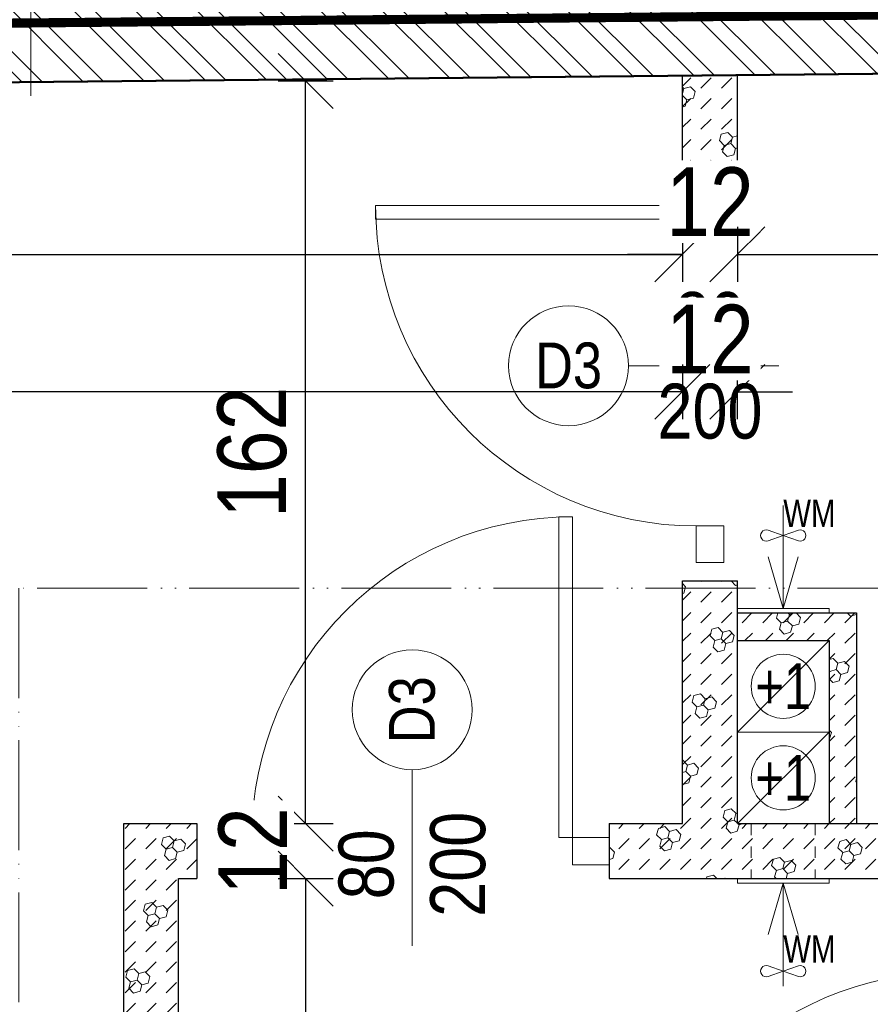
# Model space of a CAD drawing. Header units: millimetres. Extents: x 31175 to 52214, y -18116 to -5516.
# Tile 32 of 155: x 35067 to 35253, y -12081 to -11866. Entities that reach past the tile are written whole.
import ezdxf

# ---------------------------------------------------------------- set-up
doc = ezdxf.new("R2010")
doc.units = ezdxf.units.MM
doc.linetypes.add('3', pattern=[1, 0.5, -0.5])
doc.linetypes.add('ACAD_ISO05W100', pattern=[33, 24, -3, 0, -3, 0, -3])
doc.layers.get('Defpoints').update_dxf_attribs({"color": 6})
for name, color, linetype, lineweight in [('A-ciekie', 161, 'Continuous', 9), ('A-DRZ', 154, 'Continuous', 0), ('A-kreskowanie', 253, 'Continuous', 0), ('A-opis', 130, 'Continuous', 9), ('A-wymiar', 177, 'Continuous', 0), ('A_opis_drzwi', 60, 'Continuous', 0), ('A_opis_warstw', 220, 'Continuous', 5), ('A_p_poż', 7, 'Continuous', 0), ('A_SCIANA_PROJ_KONSTRUKCJA', 3, 'Continuous', 50), ('A_SCINAN_PROJ_DZIALOWA', 5, 'Continuous', 30)]:
    doc.layers.add(name, color=color, linetype=linetype, lineweight=lineweight)
doc.styles.add('BIKWYM', font='BIKROMSW.SHX', dxfattribs={"width": 0.8})
doc.styles.add('wymiary', font='ARIALN.TTF')
doc.dimstyles.new('anka', dxfattribs={"dimtxt": 15, "dimasz": 12, "dimexe": 6, "dimexo": 0.0625, "dimgap": 4, "dimtad": 1, "dimdec": 0, "dimzin": 0, "dimdsep": 46, "dimtxsty": 'wymiary', "dimblk": 'OBLIQUE', "dimcen": 0.09, "dimclrt": 7, "dimadec": 0, "dimazin": 0, "dimtfac": 1, "dimtdec": 0, "dimtix": 1, "dimtofl": 0, "dimtmove": 0, "dimatfit": 3, "dimldrblk": 'OBLIQUE', "dimfxl": 6, "dimfxlon": 1, "dimtfill": 1, "dimtolj": 1, "dimtzin": 0, "dimarcsym": 0})
pattern_1 = [(15, (-1.139, -4.25), (3.882286, 14.4888864), [1.46647, -13.53353]), (15, (0.657, -2.453), (3.882286, 14.4888864), [1.46647, -13.53353]), (15, (-1.796, -1.796), (3.882286, 14.4888864), [1.46647, -13.53353]), (15, (0, 0), (3.882286, 14.4888864), [1.46647, -13.53353]), (15, (-2.453, 0.657), (3.882286, 14.4888864), [1.46647, -13.53353]), (75, (-2.833, -0.759), (-10.6066007, 10.6066014), [1.46647, -13.53353]), (75, (-2.176, -3.213), (-10.6066007, 10.6066014), [1.46647, -13.53353]), (75, (-0.38, -1.417), (-10.6066007, 10.6066014), [1.46647, -13.53353]), (75, (0.278, -3.87), (-10.6066007, 10.6066014), [1.46647, -13.53353]), (75, (2.074, -2.074), (-10.6066007, 10.6066014), [1.46647, -13.53353]), (315, (-2.176, -3.213), (14.4888866, 3.882285), [1.46647, -13.53353]), (315, (-2.833, -0.759), (14.4888866, 3.882285), [1.46647, -13.53353]), (315, (-0.38, -1.417), (14.4888866, 3.882285), [1.46647, -13.53353]), (315, (1.417, 0.38), (14.4888866, 3.882285), [1.46647, -13.53353]), (315, (-1.037, 1.037), (14.4888866, 3.882285), [1.46647, -13.53353]), (45, (0, 0), (4e-16, 4.49012806), [3.175, -3.175])]

# ---------------------------------------------------------------- blocks, each defined once
blk = doc.blocks.new('DRZWI-RZ-41')
at = {"layer": 'A-DRZ'}
for points in [[(9, 43), (3, 43), (3, 35), (9, 35)], [(9, -43), (3, -43), (3, -35), (9, -35)]]:
    blk.add_lwpolyline(points, close=True, dxfattribs=at)
for points in [[(9, -35), (9, -32), (79, -32)], [(79, -35), (79, -32)]]:
    blk.add_lwpolyline(points, dxfattribs=at)
at = {"layer": 'A-DRZ', "extrusion": (0, 0, -1)}
blk.add_lwpolyline([(-9, -35), (-79, -35)], dxfattribs=at)
at = {"layer": 'A-DRZ', "color": 1, "extrusion": (0, 0, -1)}
blk.add_arc((-9, -35), 70, 90, 180, dxfattribs=at)
blk = doc.blocks.new('_OBLIQUE')
at = {"color": 0, "linetype": 'ByBlock'}
blk.add_line((-0.5, -0.5), (0.5, 0.5), dxfattribs=at)
blk = doc.blocks.new('*D120')
at = {"layer": 'A-wymiar', "color": 0, "lineweight": -2, "transparency": 16777216}
for p, q in [((34523.38, -11911.18), (34523.38, -11923.18)), ((35212.04, -11911.18), (35212.04, -11923.18)), ((34523.38, -11917.18), (35212.04, -11917.18))]:
    blk.add_line(p, q, dxfattribs=at)
at = {"layer": 'Defpoints', "color": 0, "transparency": 16777216}
for p in [(34523.38, -11884.78), (35212.04, -11886.48), (35212.04, -11917.18)]:
    blk.add_point(p, dxfattribs=at)
at = {"layer": 'A-wymiar', "color": 0, "lineweight": -2, "transparency": 16777216, "xscale": 12, "yscale": 12, "zscale": 12, "rotation": 180}
blk.add_blockref('_OBLIQUE', (34523.38, -11917.18), dxfattribs=at)
at = {"layer": 'A-wymiar', "color": 0, "lineweight": -2, "transparency": 16777216, "xscale": 12, "yscale": 12, "zscale": 12}
blk.add_blockref('_OBLIQUE', (35212.04, -11917.18), dxfattribs=at)
at = {"layer": 'A-wymiar', "color": 7, "lineweight": 9, "transparency": 16777216, "insert": (34867.71, -11905.52), "char_height": 15, "attachment_point": 5, "style": 'wymiary', "bg_fill": 3, "box_fill_scale": 1.1, "bg_fill_color": 256, "bg_fill_true_color": 13158600, "bg_fill_transparency": 0}
blk.add_mtext('\\A1;689', dxfattribs=at)
blk = doc.blocks.new('*D223')
at = {"layer": 'A-wymiar', "color": 0, "lineweight": -2, "transparency": 16777216}
for p, q in [((35212.04, -11911.18), (35212.04, -11923.18)), ((35224.04, -11911.18), (35224.04, -11923.18)), ((35212.04, -11917.18), (35200.04, -11917.18)), ((35224.04, -11917.18), (35236.04, -11917.18))]:
    blk.add_line(p, q, dxfattribs=at)
at = {"layer": 'Defpoints', "color": 0, "transparency": 16777216}
for p in [(35224.04, -11877.98), (35212.04, -11886.48), (35224.04, -11917.18)]:
    blk.add_point(p, dxfattribs=at)
at = {"layer": 'A-wymiar', "color": 0, "lineweight": -2, "transparency": 16777216, "xscale": 12, "yscale": 12, "zscale": 12}
blk.add_blockref('_OBLIQUE', (35212.04, -11917.18), dxfattribs=at)
at = {"layer": 'A-wymiar', "color": 0, "lineweight": -2, "transparency": 16777216, "xscale": 12, "yscale": 12, "zscale": 12, "rotation": 180}
blk.add_blockref('_OBLIQUE', (35224.04, -11917.18), dxfattribs=at)
at = {"layer": 'A-wymiar', "color": 7, "lineweight": 9, "transparency": 16777216, "insert": (35218.04, -11905.65), "char_height": 15, "attachment_point": 5, "style": 'wymiary', "bg_fill": 3, "box_fill_scale": 1.1, "bg_fill_color": 256, "bg_fill_true_color": 13158600, "bg_fill_transparency": 0}
blk.add_mtext('\\A1;12', dxfattribs=at)
blk = doc.blocks.new('*D224')
at = {"layer": 'A-wymiar', "color": 0, "lineweight": -2, "transparency": 16777216}
for p, q in [((35224.04, -11911.18), (35224.04, -11923.18)), ((35402.54, -11923.18), (35402.54, -11911.18)), ((35224.04, -11917.18), (35402.54, -11917.18))]:
    blk.add_line(p, q, dxfattribs=at)
at = {"layer": 'Defpoints', "color": 0, "transparency": 16777216}
for p in [(35224.04, -11877.98), (35402.54, -11917.18), (35402.54, -12470.9)]:
    blk.add_point(p, dxfattribs=at)
at = {"layer": 'A-wymiar', "color": 0, "lineweight": -2, "transparency": 16777216, "xscale": 12, "yscale": 12, "zscale": 12, "rotation": 180}
blk.add_blockref('_OBLIQUE', (35224.04, -11917.18), dxfattribs=at)
at = {"layer": 'A-wymiar', "color": 0, "lineweight": -2, "transparency": 16777216, "xscale": 12, "yscale": 12, "zscale": 12}
blk.add_blockref('_OBLIQUE', (35402.54, -11917.18), dxfattribs=at)
at = {"layer": 'A-wymiar', "color": 7, "lineweight": 9, "transparency": 16777216, "insert": (35313.29, -11905.52), "char_height": 15, "attachment_point": 5, "style": 'wymiary', "bg_fill": 3, "box_fill_scale": 1.1, "bg_fill_color": 256, "bg_fill_true_color": 13158600, "bg_fill_transparency": 0}
blk.add_mtext('\\A1;179', dxfattribs=at)
blk = doc.blocks.new('*D231')
at = {"layer": 'A-wymiar', "color": 0, "lineweight": -2, "transparency": 16777216}
for p, q in [((35321.16, -11988.48), (35333.16, -11988.48)), ((35327.16, -12041.48), (35327.16, -11988.48)), ((35333.16, -12041.48), (35321.16, -12041.48))]:
    blk.add_line(p, q, dxfattribs=at)
at = {"layer": 'Defpoints', "color": 0, "transparency": 16777216}
for p in [(35224.04, -11988.48), (35327.16, -11988.48), (35402.54, -12041.48)]:
    blk.add_point(p, dxfattribs=at)
at = {"layer": 'A-wymiar', "color": 0, "lineweight": -2, "transparency": 16777216, "xscale": 12, "yscale": 12, "zscale": 12}
for p, rotation in [((35327.16, -11988.48), 90), ((35327.16, -12041.48), 270)]:
    blk.add_blockref('_OBLIQUE', p, dxfattribs=dict(at, rotation=rotation))
at = {"layer": 'A-wymiar', "color": 7, "lineweight": 9, "transparency": 16777216, "insert": (35315.5, -12014.98), "char_height": 15, "attachment_point": 5, "rotation": 90, "style": 'wymiary', "bg_fill": 3, "box_fill_scale": 1.1, "bg_fill_color": 256, "bg_fill_true_color": 13158600, "bg_fill_transparency": 0}
blk.add_mtext('\\A1;53', dxfattribs=at)
blk = doc.blocks.new('*D232')
at = {"layer": 'A-wymiar', "color": 0, "lineweight": -2, "transparency": 16777216}
for p, q in [((35321.16, -11898.48), (35333.16, -11898.48)), ((35327.16, -11988.48), (35327.16, -11898.48)), ((35321.16, -11988.48), (35333.16, -11988.48))]:
    blk.add_line(p, q, dxfattribs=at)
at = {"layer": 'Defpoints', "color": 0, "transparency": 16777216}
for p in [(35224.04, -11898.48), (35327.16, -11898.48), (35224.04, -11988.48)]:
    blk.add_point(p, dxfattribs=at)
at = {"layer": 'A-wymiar', "color": 0, "lineweight": -2, "transparency": 16777216, "xscale": 12, "yscale": 12, "zscale": 12}
for p, rotation in [((35327.16, -11898.48), 90), ((35327.16, -11988.48), 270)]:
    blk.add_blockref('_OBLIQUE', p, dxfattribs=dict(at, rotation=rotation))
at = {"layer": 'A-wymiar', "color": 7, "lineweight": 9, "transparency": 16777216, "insert": (35315.5, -11943.48), "char_height": 15, "attachment_point": 5, "rotation": 90, "style": 'wymiary', "bg_fill": 3, "box_fill_scale": 1.1, "bg_fill_color": 256, "bg_fill_true_color": 13158600, "bg_fill_transparency": 0}
blk.add_mtext('\\A1;90', dxfattribs=at)
blk = doc.blocks.new('*D233')
at = {"layer": 'A-wymiar', "color": 0, "lineweight": -2, "transparency": 16777216}
for p, q in [((35327.16, -11877.98), (35327.16, -11865.98)), ((35321.16, -11877.98), (35333.16, -11877.98)), ((35321.16, -11898.48), (35333.16, -11898.48)), ((35327.16, -11898.48), (35327.16, -11910.48))]:
    blk.add_line(p, q, dxfattribs=at)
at = {"layer": 'Defpoints', "color": 0, "transparency": 16777216}
for p in [(35224.04, -11877.98), (35327.16, -11877.98), (35224.04, -11898.48)]:
    blk.add_point(p, dxfattribs=at)
at = {"layer": 'A-wymiar', "color": 0, "lineweight": -2, "transparency": 16777216, "xscale": 12, "yscale": 12, "zscale": 12}
for p, rotation in [((35327.16, -11877.98), 270), ((35327.16, -11898.48), 90)]:
    blk.add_blockref('_OBLIQUE', p, dxfattribs=dict(at, rotation=rotation))
at = {"layer": 'A-wymiar', "color": 7, "lineweight": 9, "transparency": 16777216, "insert": (35315.63, -11888.23), "char_height": 15, "attachment_point": 5, "rotation": 90, "style": 'wymiary', "bg_fill": 3, "box_fill_scale": 1.1, "bg_fill_color": 256, "bg_fill_true_color": 13158600, "bg_fill_transparency": 0}
blk.add_mtext('\\A1;21', dxfattribs=at)
blk = doc.blocks.new('*D632')
at = {"layer": 'A-wymiar', "color": 0, "lineweight": -2, "transparency": 16777216}
for p, q in [((34849.79, -11836.84), (34861.79, -11836.84)), ((34855.79, -11836.84), (34855.79, -11878.1)), ((34861.79, -11878.1), (34849.79, -11878.1))]:
    blk.add_line(p, q, dxfattribs=at)
at = {"layer": 'Defpoints', "color": 0, "transparency": 16777216}
for p in [(34825.79, -11836.84), (34855.79, -11878.1), (35212.04, -11878.1)]:
    blk.add_point(p, dxfattribs=at)
at = {"layer": 'A-wymiar', "color": 0, "lineweight": -2, "transparency": 16777216, "xscale": 12, "yscale": 12, "zscale": 12}
for p, rotation in [((34855.79, -11836.84), 90), ((34855.79, -11878.1), 270)]:
    blk.add_blockref('_OBLIQUE', p, dxfattribs=dict(at, rotation=rotation))
at = {"layer": 'A-wymiar', "color": 7, "transparency": 16777216, "insert": (34844.26, -11857.47), "char_height": 15, "attachment_point": 5, "rotation": 90, "style": 'wymiary', "bg_fill": 3, "box_fill_scale": 1.1, "bg_fill_color": 256, "bg_fill_true_color": 13158600, "bg_fill_transparency": 0}
blk.add_mtext('\\A1;41', dxfattribs=at)
blk = doc.blocks.new('*D633')
at = {"layer": 'A-wymiar', "color": 0, "lineweight": -2, "transparency": 16777216}
for p, q in [((34861.79, -11878.1), (34849.79, -11878.1)), ((34855.79, -11878.1), (34855.79, -12086.48)), ((34861.79, -12086.48), (34849.79, -12086.48))]:
    blk.add_line(p, q, dxfattribs=at)
at = {"layer": 'Defpoints', "color": 0, "transparency": 16777216}
for p in [(35212.04, -11878.1), (34855.79, -12086.48), (34921.04, -12086.48)]:
    blk.add_point(p, dxfattribs=at)
at = {"layer": 'A-wymiar', "color": 0, "lineweight": -2, "transparency": 16777216, "xscale": 12, "yscale": 12, "zscale": 12}
for p, rotation in [((34855.79, -11878.1), 90), ((34855.79, -12086.48), 270)]:
    blk.add_blockref('_OBLIQUE', p, dxfattribs=dict(at, rotation=rotation))
at = {"layer": 'A-wymiar', "color": 7, "transparency": 16777216, "insert": (34844.14, -11982.29), "char_height": 15, "attachment_point": 5, "rotation": 90, "style": 'wymiary', "bg_fill": 3, "box_fill_scale": 1.1, "bg_fill_color": 256, "bg_fill_true_color": 13158600, "bg_fill_transparency": 0}
blk.add_mtext('\\A1;208', dxfattribs=at)
blk = doc.blocks.new('*D643')
at = {"layer": 'A-wymiar', "color": 0, "lineweight": -2, "transparency": 16777216}
for p, q in [((35123.76, -11879.29), (35135.76, -11879.29)), ((35129.76, -12041.48), (35129.76, -11879.29)), ((35123.76, -12041.48), (35135.76, -12041.48))]:
    blk.add_line(p, q, dxfattribs=at)
at = {"layer": 'Defpoints', "color": 0, "transparency": 16777216}
for p in [(35090.04, -11879.29), (35129.76, -11879.29), (35090.04, -12041.48)]:
    blk.add_point(p, dxfattribs=at)
at = {"layer": 'A-wymiar', "color": 0, "lineweight": -2, "transparency": 16777216, "xscale": 12, "yscale": 12, "zscale": 12}
for p, rotation in [((35129.76, -11879.29), 90), ((35129.76, -12041.48), 270)]:
    blk.add_blockref('_OBLIQUE', p, dxfattribs=dict(at, rotation=rotation))
at = {"layer": 'A-wymiar', "color": 7, "transparency": 16777216, "insert": (35118.1, -11960.39), "char_height": 15, "attachment_point": 5, "rotation": 90, "style": 'wymiary', "bg_fill": 3, "box_fill_scale": 1.1, "bg_fill_color": 256, "bg_fill_true_color": 13158600, "bg_fill_transparency": 0}
blk.add_mtext('\\A1;162', dxfattribs=at)
blk = doc.blocks.new('*D644')
at = {"layer": 'A-wymiar', "color": 0, "lineweight": -2, "transparency": 16777216}
for p, q in [((35129.76, -12041.48), (35129.76, -12029.48)), ((35123.76, -12041.48), (35135.76, -12041.48)), ((35123.76, -12053.48), (35135.76, -12053.48)), ((35129.76, -12053.48), (35129.76, -12065.48))]:
    blk.add_line(p, q, dxfattribs=at)
at = {"layer": 'Defpoints', "color": 0, "transparency": 16777216}
for p in [(35090.04, -12041.48), (35106.04, -12053.48), (35129.76, -12053.48)]:
    blk.add_point(p, dxfattribs=at)
at = {"layer": 'A-wymiar', "color": 0, "lineweight": -2, "transparency": 16777216, "xscale": 12, "yscale": 12, "zscale": 12}
for p, rotation in [((35129.76, -12041.48), 270), ((35129.76, -12053.48), 90)]:
    blk.add_blockref('_OBLIQUE', p, dxfattribs=dict(at, rotation=rotation))
at = {"layer": 'A-wymiar', "color": 7, "transparency": 16777216, "insert": (35118.23, -12047.48), "char_height": 15, "attachment_point": 5, "rotation": 90, "style": 'wymiary', "bg_fill": 3, "box_fill_scale": 1.1, "bg_fill_color": 256, "bg_fill_true_color": 13158600, "bg_fill_transparency": 0}
blk.add_mtext('\\A1;12', dxfattribs=at)
blk = doc.blocks.new('*D645')
at = {"layer": 'A-wymiar', "color": 0, "lineweight": -2, "transparency": 16777216}
for p, q in [((35123.76, -12053.48), (35135.76, -12053.48)), ((35129.76, -12053.48), (35129.76, -12273.48)), ((35123.76, -12273.48), (35135.76, -12273.48))]:
    blk.add_line(p, q, dxfattribs=at)
at = {"layer": 'Defpoints', "color": 0, "transparency": 16777216}
for p in [(35106.04, -12053.48), (35102.04, -12273.48), (35129.76, -12273.48)]:
    blk.add_point(p, dxfattribs=at)
at = {"layer": 'A-wymiar', "color": 0, "lineweight": -2, "transparency": 16777216, "xscale": 12, "yscale": 12, "zscale": 12}
for p, rotation in [((35129.76, -12053.48), 90), ((35129.76, -12273.48), 270)]:
    blk.add_blockref('_OBLIQUE', p, dxfattribs=dict(at, rotation=rotation))
at = {"layer": 'A-wymiar', "color": 7, "transparency": 16777216, "insert": (35118.1, -12163.48), "char_height": 15, "attachment_point": 5, "rotation": 90, "style": 'wymiary', "bg_fill": 3, "box_fill_scale": 1.1, "bg_fill_color": 256, "bg_fill_true_color": 13158600, "bg_fill_transparency": 0}
blk.add_mtext('\\A1;220', dxfattribs=at)
blk = doc.blocks.new('*D655')
at = {"layer": 'A-wymiar', "color": 0, "lineweight": -2, "transparency": 16777216}
for p, q in [((35212.04, -11941.18), (35212.04, -11953.18)), ((35224.04, -11953.18), (35224.04, -11941.18)), ((35212.04, -11947.18), (35200.04, -11947.18)), ((35224.04, -11947.18), (35236.04, -11947.18))]:
    blk.add_line(p, q, dxfattribs=at)
at = {"layer": 'Defpoints', "color": 0, "transparency": 16777216}
for p in [(35212.04, -11917.18), (35212.04, -11947.18), (35224.04, -12005.48)]:
    blk.add_point(p, dxfattribs=at)
at = {"layer": 'A-wymiar', "color": 0, "lineweight": -2, "transparency": 16777216, "xscale": 12, "yscale": 12, "zscale": 12}
blk.add_blockref('_OBLIQUE', (35212.04, -11947.18), dxfattribs=at)
at = {"layer": 'A-wymiar', "color": 0, "lineweight": -2, "transparency": 16777216, "xscale": 12, "yscale": 12, "zscale": 12, "rotation": 180}
blk.add_blockref('_OBLIQUE', (35224.04, -11947.18), dxfattribs=at)
at = {"layer": 'A-wymiar', "color": 7, "transparency": 16777216, "insert": (35218.04, -11935.65), "char_height": 15, "attachment_point": 5, "style": 'wymiary', "bg_fill": 3, "box_fill_scale": 1.1, "bg_fill_color": 256, "bg_fill_true_color": 13158600, "bg_fill_transparency": 0}
blk.add_mtext('\\A1;12', dxfattribs=at)
blk = doc.blocks.new('*D656')
at = {"layer": 'A-wymiar', "color": 0, "lineweight": -2, "transparency": 16777216}
for p, q in [((34347.54, -11941.18), (34347.54, -11953.18)), ((35212.04, -11941.18), (35212.04, -11953.18)), ((35212.04, -11947.18), (34347.54, -11947.18))]:
    blk.add_line(p, q, dxfattribs=at)
at = {"layer": 'Defpoints', "color": 0, "transparency": 16777216}
for p in [(34347.54, -11886.54), (35212.04, -11917.18), (34347.54, -11947.18)]:
    blk.add_point(p, dxfattribs=at)
at = {"layer": 'A-wymiar', "color": 0, "lineweight": -2, "transparency": 16777216, "xscale": 12, "yscale": 12, "zscale": 12, "rotation": 180}
blk.add_blockref('_OBLIQUE', (34347.54, -11947.18), dxfattribs=at)
at = {"layer": 'A-wymiar', "color": 0, "lineweight": -2, "transparency": 16777216, "xscale": 12, "yscale": 12, "zscale": 12}
blk.add_blockref('_OBLIQUE', (35212.04, -11947.18), dxfattribs=at)
at = {"layer": 'A-wymiar', "color": 7, "transparency": 16777216, "insert": (34779.79, -11935.52), "char_height": 15, "attachment_point": 5, "style": 'wymiary', "bg_fill": 3, "box_fill_scale": 1.1, "bg_fill_color": 256, "bg_fill_true_color": 13158600, "bg_fill_transparency": 0}
blk.add_mtext('\\A1;865', dxfattribs=at)
blk = doc.blocks.new('kom_went_20x20')
at = {"layer": 'A-ciekie'}
for points in [[(-9.71, 10.29), (-9.71, -9.71), (10.29, -9.71), (10.29, 10.29), (-9.71, 10.29)], [(10.29, 10.29), (-9.71, -9.71)]]:
    blk.add_lwpolyline(points, dxfattribs=at)
blk.add_circle((0.29, 0.29), 7, dxfattribs=at)

msp = doc.modelspace()

# ---------------------------------------------------------------- hatches: boundary and pattern name
at = {"layer": 'A-kreskowanie', "lineweight": 5, "true_color": 0xeb7500}
h = msp.add_hatch(dxfattribs=at)
h.set_pattern_fill('ANSI32', color=30, angle=-90)
h.set_pattern_definition([(315, (-56.926, -40.622), (6.735192, 6.735192), []), (315, (-56.926, -45.112), (6.735192, 6.735192), [])])
h.paths.add_polyline_path([(35402.54, -12371.4), (35427.54, -12371.4), (35427.54, -11850.99), (34523.37, -11859.83), (34523.45, -11884.83), (35402.71, -11876.24)])
h.paths.add_polyline_path([(35427.54, -12470.9), (35402.54, -12470.9), (35402.54, -12504.06), (35402.54, -12549.06), (35402.54, -12610.9), (35427.54, -12610.9)])
at = {"layer": 'A_SCINAN_PROJ_DZIALOWA', "lineweight": 9, "true_color": 0x27773c, "transparency": 33554610}
h = msp.add_hatch(dxfattribs=at)
h.set_pattern_fill('GAZOBETON S100 ISO 1J', color=97, pattern_type=2)
h.set_pattern_definition(pattern_1)
h.paths.add_polyline_path([(35224.04, -11877.98), (35211.96, -11878.1), (35212.04, -11898.48), (35224.04, -11898.48)])
h = msp.add_hatch(dxfattribs=at)
h.set_pattern_fill('GAZOBETON S100 ISO 1J', color=97, pattern_type=2)
h.set_pattern_definition(pattern_1)
h.paths.add_polyline_path([(35224.04, -11877.98), (35211.96, -11878.1), (35212.04, -11898.48), (35224.04, -11898.48)])
h = msp.add_hatch(dxfattribs=at)
h.set_pattern_fill('GAZOBETON S100 ISO 1J', color=97, pattern_type=2)
h.set_pattern_definition(pattern_1)
h.paths.add_polyline_path([(35224.04, -11988.48), (35212.04, -11988.48), (35212.04, -12041.48), (35196.04, -12041.48), (35196.04, -12053.48), (35402.54, -12053.48), (35402.54, -12041.48), (35224.04, -12041.48)])
h = msp.add_hatch(dxfattribs=at)
h.set_pattern_fill('GAZOBETON S100 ISO 1J', color=97, pattern_type=2)
h.set_pattern_definition(pattern_1)
h.paths.add_polyline_path([(35250.04, -11995.48), (35224.04, -11995.48), (35224.04, -12001.48), (35244.04, -12001.48), (35244.04, -12041.48), (35250.04, -12041.48)])
h = msp.add_hatch(dxfattribs=at)
h.set_pattern_fill('GAZOBETON S100 ISO 1J', color=97, pattern_type=2)
h.set_pattern_definition(pattern_1)
h.paths.add_polyline_path([(35102.04, -12053.48), (35106.04, -12053.48), (35106.04, -12041.48), (35090.04, -12041.48), (35090.04, -12092.22), (35102.04, -12092.22)])

# ---------------------------------------------------------------- linework, layer by layer
at = {"layer": 'A_opis_drzwi'}
for centre in [(35187.17, -11941.48), (35153.04, -12016.61)]:
    msp.add_circle(centre, 13.09, dxfattribs=at)
at = {"layer": 'A_opis_warstw'}
msp.add_lwpolyline([(35069.73, -11814.54), (35069.73, -11882.5)], dxfattribs=at)
at = {"layer": 'A_SCIANA_PROJ_KONSTRUKCJA'}
for points in [[(35402.55, -12371.4), (35402.55, -11876.24), (34523.38, -11884.83), (34523.37, -11859.83)], [(34523.38, -11884.83), (35402.54, -11876.24), (35402.54, -12371.4)]]:
    msp.add_lwpolyline(points, dxfattribs=at)
at = {"layer": 'A_SCINAN_PROJ_DZIALOWA'}
for points in [[(35224.04, -11898.48), (35224.04, -11877.98)], [(35212.04, -12041.48), (35212.04, -12041.48), (35212.04, -11988.48)], [(35212.04, -11988.48), (35224.04, -11988.48)], [(35224.04, -12041.48), (35224.04, -11988.48)], [(35402.55, -12285.48), (35090.04, -12285.48), (35090.04, -12041.48), (35106.04, -12041.48)], [(35106.04, -12041.48), (35106.04, -12053.48)], [(35196.04, -12041.48), (35212.04, -12041.48)], [(35196.04, -12041.48), (35196.04, -12053.48)], [(35224.04, -12041.48), (35402.54, -12041.48)], [(35102.04, -12273.48), (35102.04, -12053.48), (35106.04, -12053.48)], [(35196.04, -12053.48), (35402.54, -12053.48)]]:
    msp.add_lwpolyline(points, dxfattribs=at)

# ---------------------------------------------------------------- block references
at = {"layer": 'A-DRZ', "rotation": 90.00000000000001}
msp.add_blockref('DRZWI-RZ-41', (35153.04, -12053.48), dxfattribs=at)
msp.add_blockref('DRZWI-RZ-41', (35153.04, -12053.48), dxfattribs=at)
at = {"layer": 'A-DRZ', "xscale": -1, "rotation": 359.9999999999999}
msp.add_blockref('DRZWI-RZ-41', (35279.54, -12108.98), dxfattribs=at)
msp.add_blockref('DRZWI-RZ-41', (35279.54, -12108.98), dxfattribs=at)

# ---------------------------------------------------------------- texts
at = {"layer": 'A_opis_drzwi', "insert": (35187.17, -11941.48), "char_height": 10, "width": 42.7859, "attachment_point": 5, "style": 'wymiary'}
msp.add_mtext('D3', dxfattribs=at)
at = {"layer": 'A_opis_drzwi', "width": 42.7859, "attachment_point": 5, "rotation": 90, "style": 'wymiary'}
for s, insert, char_height in [('D3', (35153.04, -12016.61), 10), ('80\\P200', (35153.04, -12050.37), 12)]:
    msp.add_mtext(s, dxfattribs=dict(at, insert=insert, char_height=char_height))

# ---------------------------------------------------------------- next in the draw order: dimensions: what is measured, and where the dimension line sits
at = {"layer": 'A-wymiar', "lineweight": 9}
dim = msp.add_linear_dim(base=(35212.04, -11917.18), p1=(34523.38, -11884.78), p2=(35212.04, -11886.48), dimstyle='anka', override={"dimtmove": 1}, dxfattribs=at)
dim.commit()
dim.dimension.update_dxf_attribs({"geometry": '*D120', "text_midpoint": (34867.71, -11905.52)})

# ---------------------------------------------------------------- next in the draw order: linework, layer by layer
at = {"layer": 'A_SCINAN_PROJ_DZIALOWA'}
for points in [[(35212.04, -11898.48), (35212.04, -11878.1)], [(35212.04, -11898.48), (35224.04, -11898.48)]]:
    msp.add_lwpolyline(points, dxfattribs=at)

# ---------------------------------------------------------------- next in the draw order: block references
at = {"layer": 'A-DRZ', "rotation": 180}
msp.add_blockref('DRZWI-RZ-41', (35224.04, -11941.48), dxfattribs=at)
msp.add_blockref('DRZWI-RZ-41', (35224.04, -11941.48), dxfattribs=at)

# ---------------------------------------------------------------- next in the draw order: texts
at = {"layer": 'A-opis', "color": 156, "true_color": 0x0f468a, "insert": (34818.35, -11922.18), "char_height": 15, "attachment_point": 1, "style": 'wymiary'}
msp.add_mtext_dynamic_manual_height_columns('\\pi18.076;{\\LKORYTARZ\\P\\pi31.168;16,47} m²', width=128.0244, gutter_width=12.5, heights=[0], dxfattribs=at)
at = {"layer": 'A_opis_drzwi', "insert": (35218.04, -11941.48), "char_height": 12, "width": 42.7859, "attachment_point": 5, "style": 'wymiary'}
msp.add_mtext('80\\P200', dxfattribs=at)

# ---------------------------------------------------------------- next in the draw order: dimensions: what is measured, and where the dimension line sits
at = {"layer": 'A-wymiar', "lineweight": 9}
dim = msp.add_linear_dim(base=(35224.04, -11917.18), p1=(35212.04, -11886.48), p2=(35224.04, -11877.98), dimstyle='anka', override={"dimtmove": 1}, dxfattribs=at)
dim.commit()
dim.dimension.update_dxf_attribs({"geometry": '*D223', "text_midpoint": (35218.04, -11905.65)})

# ---------------------------------------------------------------- next in the draw order: dimensions: what is measured, and where the dimension line sits
dim = msp.add_linear_dim(base=(35402.54272976, -11917.18027381), p1=(35224.04272976, -11877.9825806), p2=(35402.54272976, -12470.8988312), dimstyle='anka', override={"dimtmove": 1}, dxfattribs=at)
dim.commit()
dim.dimension.update_dxf_attribs({"geometry": '*D224', "text_midpoint": (35313.29272976, -11905.521679)})

# ---------------------------------------------------------------- next in the draw order: linework, layer by layer
at = {"layer": 'A-ciekie', "lineweight": 9}
msp.add_lwpolyline([(35241.04, -12053.48), (35244.04, -12053.48), (35244.04, -12054.48), (35227.04, -12054.48), (35224.04, -12054.48), (35224.04, -12053.48)], dxfattribs=at)
msp.add_lwpolyline([(35244.04, -12053.48), (35244.04, -12054.48), (35224.04, -12054.48), (35224.04, -12053.48)], close=True, dxfattribs=at)
at = {"layer": 'A-opis', "lineweight": 9}
for points in [[(35234.04, -12054.48), (35230.76, -12065.73)], [(35234.04, -12054.48), (35234.04, -12076.98)], [(35234.04, -12054.48), (35237.33, -12065.73)], [(35230.72, -12072.55), (35234.04, -12073.71)], [(35230.72, -12074.86), (35234.04, -12073.71)], [(35237.36, -12072.55), (35234.04, -12073.71)], [(35237.36, -12074.86), (35234.04, -12073.71)]]:
    msp.add_lwpolyline(points, dxfattribs=at)
for centre, start, end in [((35230.32, -12073.71), 70.8229, 289.1771), ((35237.77, -12073.71), 250.8229, 109.1771)]:
    msp.add_arc(centre, 1.22, start, end, dxfattribs=at)

# ---------------------------------------------------------------- next in the draw order: texts
at = {"layer": 'A-opis', "lineweight": 9, "insert": (35239.75, -12068.87), "char_height": 6, "attachment_point": 5, "style": 'BIKWYM'}
msp.add_mtext_dynamic_manual_height_columns('WM', width=10.1211, gutter_width=12.5, heights=[0], dxfattribs=at)

# ---------------------------------------------------------------- next in the draw order: dimensions: what is measured, and where the dimension line sits
at = {"layer": 'A-wymiar', "lineweight": 9}
dim = msp.add_linear_dim(base=(35327.16, -11988.48), p1=(35402.54, -12041.48), p2=(35224.04, -11988.48), angle=90, dimstyle='anka', override={"dimtmove": 1}, dxfattribs=at)
dim.commit()
dim.dimension.update_dxf_attribs({"geometry": '*D231', "text_midpoint": (35315.5, -12014.98)})

# ---------------------------------------------------------------- next in the draw order: linework, layer by layer
at = {"layer": 'A-ciekie', "linetype": '3', "lineweight": 9, "ltscale": 5}
for points in [[(35227.04, -12041.48), (35227.04, -12053.48)], [(35241.04, -12041.48), (35241.04, -12053.48)]]:
    msp.add_lwpolyline(points, dxfattribs=at)

# ---------------------------------------------------------------- next in the draw order: block references
at = {"layer": 'A-wymiar'}
msp.add_blockref('kom_went_20x20', (35233.75, -12031.78), dxfattribs=at)

# ---------------------------------------------------------------- next in the draw order: texts
at = {"layer": 'A-opis', "lineweight": 9, "insert": (35234.04, -12031.48), "char_height": 10, "attachment_point": 5, "style": 'BIKWYM'}
msp.add_mtext_dynamic_manual_height_columns('+1', width=12.7111, gutter_width=12.5, heights=[0], dxfattribs=at)

# ---------------------------------------------------------------- next in the draw order: dimensions: what is measured, and where the dimension line sits
at = {"layer": 'A-wymiar', "lineweight": 9}
dim = msp.add_linear_dim(base=(35327.16, -11898.48), p1=(35224.04, -11988.48), p2=(35224.04, -11898.48), angle=90, dimstyle='anka', override={"dimtmove": 1}, dxfattribs=at)
dim.commit()
dim.dimension.update_dxf_attribs({"geometry": '*D232', "text_midpoint": (35315.5, -11943.48)})

# ---------------------------------------------------------------- next in the draw order: linework, layer by layer
at = {"layer": 'A-ciekie', "lineweight": 9}
msp.add_lwpolyline([(35241.04, -11995.48), (35244.04, -11995.48), (35244.04, -11994.48), (35227.04, -11994.48), (35224.04, -11994.48), (35224.04, -11995.48)], dxfattribs=at)
msp.add_lwpolyline([(35244.04, -11995.48), (35244.04, -11994.48), (35224.04, -11994.48), (35224.04, -11995.48)], close=True, dxfattribs=at)
at = {"layer": 'A-opis', "lineweight": 9}
for points in [[(35234.04, -11994.48), (35234.04, -11971.99)], [(35230.72, -11977.39), (35234.04, -11978.55)], [(35230.72, -11979.7), (35234.04, -11978.55)], [(35237.36, -11977.39), (35234.04, -11978.55)], [(35237.36, -11979.7), (35234.04, -11978.55)], [(35234.04, -11994.48), (35230.76, -11983.23)], [(35234.04, -11994.48), (35237.33, -11983.23)]]:
    msp.add_lwpolyline(points, dxfattribs=at)
at = {"layer": 'A-opis', "color": 212, "linetype": 'ACAD_ISO05W100', "true_color": 0xe01fda}
msp.add_lwpolyline([(35725.96, -11990.09), (35067.12, -11990.09), (35067.12, -12234.48), (34124.4, -12234.48)], dxfattribs=at)
at = {"layer": 'A-opis', "lineweight": 9}
for centre, start, end in [((35230.32, -11978.55), 70.8229, 289.1771), ((35237.77, -11978.55), 250.8229, 109.1771)]:
    msp.add_arc(centre, 1.22, start, end, dxfattribs=at)
at = {"layer": 'A_opis_drzwi'}
msp.add_lwpolyline([(35200.25, -11941.48), (35233.09, -11941.48)], dxfattribs=at)

# ---------------------------------------------------------------- next in the draw order: texts
at = {"layer": 'A-opis', "lineweight": 9, "insert": (35239.75, -11973.71), "char_height": 6, "attachment_point": 5, "style": 'BIKWYM'}
msp.add_mtext_dynamic_manual_height_columns('WM', width=10.1211, gutter_width=12.5, heights=[0], dxfattribs=at)

# ---------------------------------------------------------------- next in the draw order: dimensions: what is measured, and where the dimension line sits
at = {"layer": 'A-wymiar', "lineweight": 9}
dim = msp.add_linear_dim(base=(35327.159, -11877.9826), p1=(35224.0427, -11898.4829), p2=(35224.0427, -11877.9826), angle=90, dimstyle='anka', override={"dimtmove": 1}, dxfattribs=at)
dim.commit()
dim.dimension.update_dxf_attribs({"geometry": '*D233', "text_midpoint": (35315.6283, -11888.2327)})

# ---------------------------------------------------------------- next in the draw order: linework, layer by layer
at = {"layer": 'A_p_poż', "color": 1, "linetype": 'ACAD_ISO05W100', "const_width": 2}
msp.add_lwpolyline([(35447.54, -11863.11), (34302.54, -11873.72)], dxfattribs=at)

# ---------------------------------------------------------------- next in the draw order: dimensions: what is measured, and where the dimension line sits
at = {"layer": 'A-wymiar'}
dim = msp.add_linear_dim(base=(34855.79, -11878.1), p1=(34825.79, -11836.84), p2=(35212.04, -11878.1), angle=90, dimstyle='anka', override={"dimtmove": 1}, dxfattribs=at)
dim.commit()
dim.dimension.update_dxf_attribs({"geometry": '*D632', "text_midpoint": (34844.26, -11857.47)})

# ---------------------------------------------------------------- next in the draw order: dimensions: what is measured, and where the dimension line sits
dim = msp.add_linear_dim(base=(34855.79, -12086.48), p1=(35212.04, -11878.1), p2=(34921.04, -12086.48), angle=90, dimstyle='anka', override={"dimtmove": 1}, dxfattribs=at)
dim.commit()
dim.dimension.update_dxf_attribs({"geometry": '*D633', "text_midpoint": (34844.14, -11982.29)})

# ---------------------------------------------------------------- next in the draw order: linework, layer by layer
at = {"layer": 'A_opis_drzwi'}
msp.add_lwpolyline([(35153.04, -12029.69), (35153.04, -12068.16)], dxfattribs=at)

# ---------------------------------------------------------------- next in the draw order: dimensions: what is measured, and where the dimension line sits
at = {"layer": 'A-wymiar'}
dim = msp.add_linear_dim(base=(35129.76, -11879.29), p1=(35090.04, -12041.48), p2=(35090.04, -11879.29), angle=90, dimstyle='anka', dxfattribs=at)
dim.commit()
dim.dimension.update_dxf_attribs({"geometry": '*D643', "text_midpoint": (35118.1, -11960.39)})
dim = msp.add_linear_dim(base=(35212.04, -11947.18), p1=(35224.04, -12005.48), p2=(35212.04, -11917.18), dimstyle='anka', override={"dimtmove": 1}, dxfattribs=at)
dim.commit()
dim.dimension.update_dxf_attribs({"geometry": '*D655', "text_midpoint": (35218.04, -11935.65)})

# ---------------------------------------------------------------- next in the draw order: linework, layer by layer
at = {"layer": 'A_SCINAN_PROJ_DZIALOWA'}
for points in [[(35224.04, -11995.48), (35250.04, -11995.48), (35250.04, -12041.48)], [(35224.04, -12001.48), (35244.04, -12001.48), (35244.04, -12041.48)]]:
    msp.add_lwpolyline(points, dxfattribs=at)

# ---------------------------------------------------------------- next in the draw order: block references
at = {"layer": 'A-wymiar'}
msp.add_blockref('kom_went_20x20', (35233.75, -12011.78), dxfattribs=at)

# ---------------------------------------------------------------- next in the draw order: texts
at = {"layer": 'A-opis', "lineweight": 9, "insert": (35234.04, -12011.48), "char_height": 10, "attachment_point": 5, "style": 'BIKWYM'}
msp.add_mtext_dynamic_manual_height_columns('+1', width=12.7111, gutter_width=12.5, heights=[0], dxfattribs=at)

# ---------------------------------------------------------------- next in the draw order: dimensions: what is measured, and where the dimension line sits
at = {"layer": 'A-wymiar'}
dim = msp.add_linear_dim(base=(34347.54272976, -11947.18025267), p1=(35212.04272976, -11917.18027381), p2=(34347.54272976, -11886.54112225), dimstyle='anka', override={"dimtmove": 1}, dxfattribs=at)
dim.commit()
dim.dimension.update_dxf_attribs({"geometry": '*D656', "text_midpoint": (34779.79272976, -11935.52165785)})
dim = msp.add_linear_dim(base=(35129.76, -12053.48), p1=(35090.04, -12041.48), p2=(35106.04, -12053.48), angle=90, dimstyle='anka', override={"dimtmove": 1}, dxfattribs=at)
dim.commit()
dim.dimension.update_dxf_attribs({"geometry": '*D644', "text_midpoint": (35118.23, -12047.48)})

# ---------------------------------------------------------------- next in the draw order: dimensions: what is measured, and where the dimension line sits
dim = msp.add_linear_dim(base=(35129.76, -12273.48), p1=(35106.04, -12053.48), p2=(35102.04, -12273.48), angle=90, dimstyle='anka', override={"dimtmove": 1}, dxfattribs=at)
dim.commit()
dim.dimension.update_dxf_attribs({"geometry": '*D645', "text_midpoint": (35118.1, -12163.48)})

doc.saveas('drawing.dxf')
